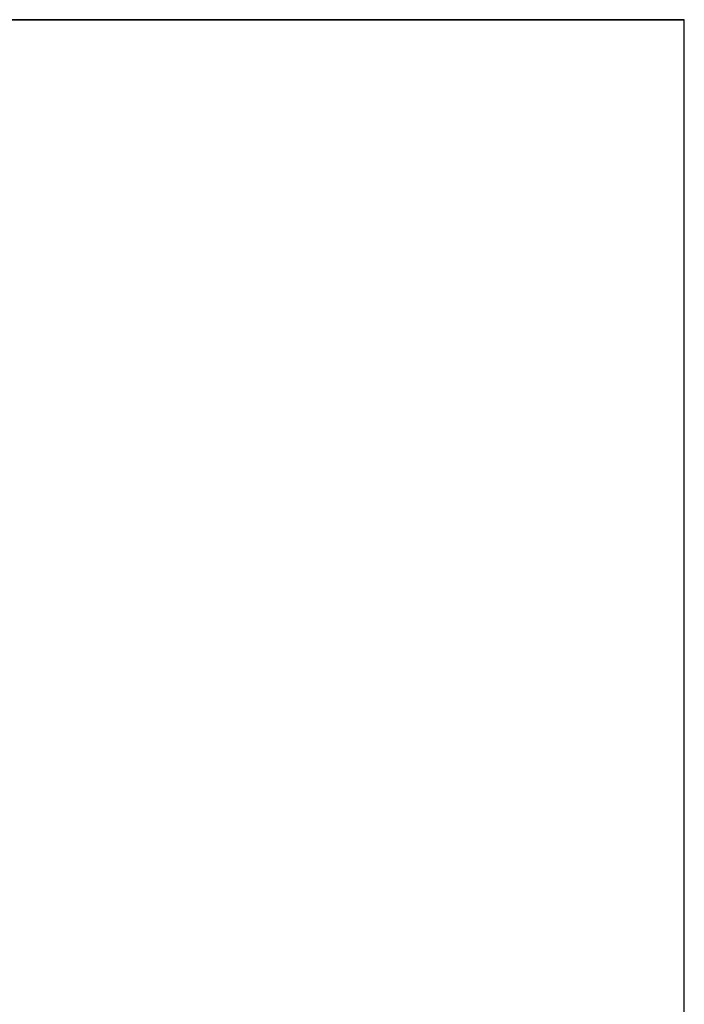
# Model space of a CAD drawing. Header units: millimetres. Extents: x -25643 to 31755, y 8873 to 39332.
# Tile 252 of 256: x 10525 to 11702, y 11884 to 13629. Entities that reach past the tile are written whole.
import ezdxf

# ---------------------------------------------------------------- set-up
doc = ezdxf.new("R2010")
doc.units = ezdxf.units.MM
doc.header["$LTSCALE"] = 20
doc.linetypes.add('2322108', pattern=[7, 5, -2])
doc.layers.add('WL561---_RETOUR', color=5, linetype='2322108')
doc.layers.add('WM$5----_HULPRUIMTE', color=1, linetype='Continuous')
doc.styles.add('UNICA_018', font='isocp.shx', dxfattribs={"height": 1.8})

# ---------------------------------------------------------------- blocks, each defined once
blk = doc.blocks.new('*U590')
at = {"color": 0, "linetype": 'Continuous'}
for p, q in [((0, 3000), (4007, 3000)), ((4007, 3000), (0, 3000)), ((4007, 3000), (4007, 3000)), ((4007, 0), (4007, 3000)), ((4007, 0), (4007, 3000))]:
    blk.add_line(p, q, dxfattribs=at)
at = {"layer": 'WL561---_RETOUR', "color": 2, "style": 'UNICA_018'}
blk.add_attdef('CODE', (7694.9, 10629.3), '', height=1.8, rotation=90, dxfattribs=at)

msp = doc.modelspace()

# ---------------------------------------------------------------- block references
at = {"layer": 'WM$5----_HULPRUIMTE', "linetype": 'Continuous'}
msp.add_blockref('*U590', (7694.9, 10629.3), dxfattribs=at)

doc.saveas('drawing.dxf')
